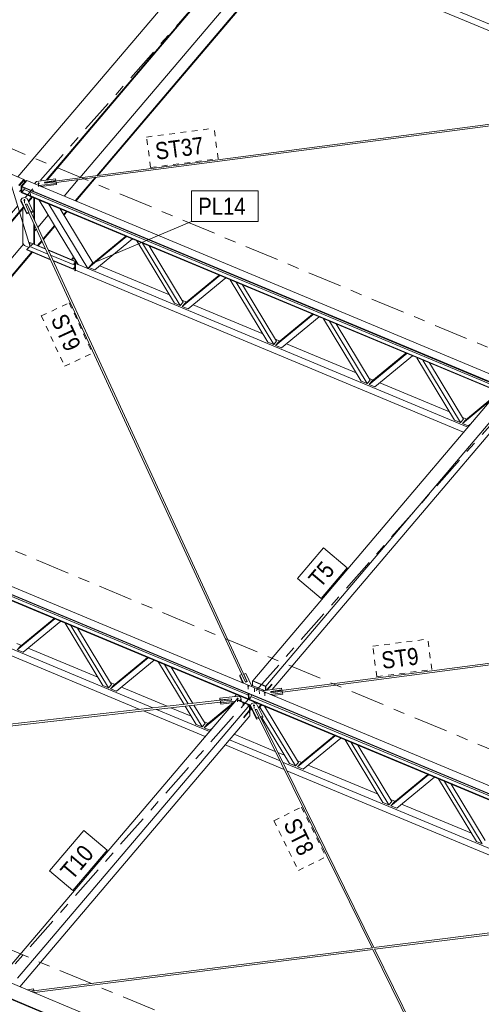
# Model space of a CAD drawing. Header units: millimetres. Extents: x -698 to 216, y -34 to 576.
# Tile 62 of 88: x -119 to -78, y 116 to 202. Entities that reach past the tile are written whole.
import ezdxf

# ---------------------------------------------------------------- set-up
doc = ezdxf.new("R2010")
doc.units = ezdxf.units.MM
for name, pattern in [('XKITLINE00', [0]), ('XKITLINE02', [4, 2, -2]), ('XKITLINE03', [6, 3, -1, 1, -1]), ('XKITLINE04', [3, 0.5, -0.5, 0.5, -0.5, 0.5, -0.5])]:
    doc.linetypes.add(name, pattern=pattern)
for name, color, linetype, lineweight in [('Element', 2, 'Continuous', 0), ('Spoina', 1, 'Continuous', 0), ('Znak elementu', 2, 'Continuous', 0), ('Śruba', 3, 'Continuous', 0)]:
    doc.layers.add(name, color=color, linetype=linetype, lineweight=lineweight)
doc.styles.add('ARIAL', font='ARIAL.TTF')

msp = doc.modelspace()

# ---------------------------------------------------------------- hatches: boundary and pattern name
at = {"layer": 'Śruba'}
for points in [[(-117.099, 187.683), (-117.108, 187.684), (-117.117, 187.685), (-117.125, 187.687), (-117.134, 187.69), (-117.141, 187.693), (-117.149, 187.696), (-117.156, 187.701), (-117.162, 187.705), (-117.167, 187.71), (-117.172, 187.715), (-117.176, 187.721), (-117.179, 187.727), (-117.181, 187.733), (-117.183, 187.739), (-117.183, 187.746), (-117.183, 187.752), (-117.182, 187.758), (-117.18, 187.765), (-117.177, 187.771), (-117.173, 187.777), (-117.169, 187.782), (-117.164, 187.787), (-117.158, 187.792), (-117.151, 187.797), (-117.144, 187.801), (-117.136, 187.804), (-117.128, 187.807), (-117.12, 187.809), (-117.111, 187.811), (-117.102, 187.812), (-117.093, 187.813), (-117.084, 187.813), (-117.075, 187.812), (-117.067, 187.811), (-117.058, 187.809), (-117.05, 187.806), (-117.042, 187.803), (-117.035, 187.799), (-117.028, 187.795), (-117.022, 187.791), (-117.016, 187.786), (-117.012, 187.78), (-117.008, 187.775), (-117.005, 187.769), (-117.002, 187.763), (-117.001, 187.756), (-117, 187.75), (-117, 187.744), (-117.002, 187.737), (-117.004, 187.731), (-117.007, 187.725), (-117.01, 187.719), (-117.015, 187.714), (-117.02, 187.708), (-117.026, 187.703), (-117.033, 187.699), (-117.04, 187.695), (-117.047, 187.692), (-117.055, 187.689), (-117.064, 187.686), (-117.072, 187.685), (-117.081, 187.684), (-117.09, 187.683)], [(-118.342, 186.213), (-118.35, 186.214), (-118.359, 186.215), (-118.368, 186.217), (-118.376, 186.22), (-118.384, 186.223), (-118.391, 186.227), (-118.398, 186.231), (-118.404, 186.235), (-118.409, 186.24), (-118.414, 186.246), (-118.418, 186.251), (-118.421, 186.257), (-118.424, 186.263), (-118.425, 186.27), (-118.426, 186.276), (-118.425, 186.282), (-118.424, 186.289), (-118.422, 186.295), (-118.419, 186.301), (-118.416, 186.307), (-118.411, 186.312), (-118.406, 186.318), (-118.4, 186.322), (-118.393, 186.327), (-118.386, 186.331), (-118.379, 186.334), (-118.371, 186.337), (-118.362, 186.34), (-118.353, 186.341), (-118.345, 186.342), (-118.336, 186.343), (-118.327, 186.343), (-118.318, 186.342), (-118.309, 186.341), (-118.3, 186.339), (-118.292, 186.336), (-118.284, 186.333), (-118.277, 186.33), (-118.27, 186.325), (-118.264, 186.321), (-118.259, 186.316), (-118.254, 186.311), (-118.25, 186.305), (-118.247, 186.299), (-118.245, 186.293), (-118.243, 186.287), (-118.242, 186.28), (-118.243, 186.274), (-118.244, 186.268), (-118.246, 186.261), (-118.249, 186.255), (-118.253, 186.249), (-118.257, 186.244), (-118.262, 186.239), (-118.268, 186.234), (-118.275, 186.229), (-118.282, 186.225), (-118.29, 186.222), (-118.298, 186.219), (-118.306, 186.217), (-118.315, 186.215), (-118.324, 186.214), (-118.333, 186.213)], [(-117.814, 186.768), (-117.825, 186.77), (-117.835, 186.773), (-117.844, 186.778), (-117.852, 186.784), (-117.857, 186.791), (-117.861, 186.799), (-117.862, 186.807), (-117.861, 186.815), (-117.858, 186.823), (-117.853, 186.83), (-117.846, 186.837), (-117.837, 186.842), (-117.827, 186.846), (-117.816, 186.849), (-117.805, 186.85), (-117.793, 186.849), (-117.782, 186.847), (-117.772, 186.843), (-117.763, 186.838), (-117.756, 186.832), (-117.75, 186.825), (-117.747, 186.818), (-117.746, 186.81), (-117.746, 186.802), (-117.75, 186.794), (-117.755, 186.787), (-117.762, 186.78), (-117.771, 186.775), (-117.781, 186.771), (-117.792, 186.768), (-117.803, 186.767)], [(-117.689, 182.33), (-117.682, 182.321), (-117.677, 182.312), (-117.673, 182.303), (-117.671, 182.294), (-117.671, 182.286), (-117.673, 182.279), (-117.677, 182.273), (-117.683, 182.268), (-117.69, 182.265), (-117.698, 182.264), (-117.707, 182.265), (-117.716, 182.267), (-117.726, 182.271), (-117.736, 182.277), (-117.745, 182.284), (-117.753, 182.292), (-117.76, 182.301), (-117.765, 182.31), (-117.769, 182.319), (-117.771, 182.328), (-117.77, 182.336), (-117.768, 182.344), (-117.765, 182.35), (-117.759, 182.354), (-117.752, 182.357), (-117.744, 182.358), (-117.735, 182.358), (-117.725, 182.355), (-117.716, 182.351), (-117.706, 182.345), (-117.697, 182.338)], [(-113.928, 180.759), (-113.921, 180.751), (-113.916, 180.741), (-113.912, 180.732), (-113.91, 180.723), (-113.911, 180.715), (-113.913, 180.708), (-113.916, 180.702), (-113.922, 180.697), (-113.929, 180.694), (-113.937, 180.693), (-113.946, 180.694), (-113.956, 180.696), (-113.965, 180.7), (-113.975, 180.706), (-113.984, 180.713), (-113.992, 180.721), (-113.999, 180.73), (-114.004, 180.739), (-114.008, 180.748), (-114.01, 180.757), (-114.01, 180.765), (-114.008, 180.773), (-114.004, 180.779), (-113.998, 180.783), (-113.991, 180.786), (-113.983, 180.787), (-113.974, 180.787), (-113.965, 180.784), (-113.955, 180.78), (-113.945, 180.774), (-113.936, 180.767)], [(-98.683, 143.515), (-98.692, 143.516), (-98.701, 143.517), (-98.709, 143.519), (-98.718, 143.522), (-98.725, 143.525), (-98.733, 143.528), (-98.74, 143.532), (-98.746, 143.537), (-98.751, 143.542), (-98.756, 143.547), (-98.76, 143.553), (-98.763, 143.559), (-98.765, 143.565), (-98.767, 143.571), (-98.767, 143.578), (-98.767, 143.584), (-98.766, 143.59), (-98.764, 143.597), (-98.761, 143.603), (-98.757, 143.608), (-98.753, 143.614), (-98.748, 143.619), (-98.742, 143.624), (-98.735, 143.629), (-98.728, 143.632), (-98.72, 143.636), (-98.712, 143.639), (-98.704, 143.641), (-98.695, 143.643), (-98.686, 143.644), (-98.677, 143.645), (-98.668, 143.644), (-98.659, 143.644), (-98.651, 143.642), (-98.642, 143.64), (-98.634, 143.638), (-98.626, 143.635), (-98.619, 143.631), (-98.612, 143.627), (-98.606, 143.622), (-98.6, 143.617), (-98.596, 143.612), (-98.592, 143.606), (-98.588, 143.601), (-98.586, 143.594), (-98.585, 143.588), (-98.584, 143.582), (-98.584, 143.575), (-98.586, 143.569), (-98.588, 143.563), (-98.591, 143.557), (-98.594, 143.551), (-98.599, 143.545), (-98.604, 143.54), (-98.61, 143.535), (-98.616, 143.531), (-98.624, 143.527), (-98.631, 143.524), (-98.639, 143.521), (-98.648, 143.518), (-98.656, 143.517), (-98.665, 143.515), (-98.674, 143.515)], [(-97.229, 142.908), (-97.238, 142.908), (-97.247, 142.91), (-97.255, 142.912), (-97.264, 142.914), (-97.271, 142.917), (-97.279, 142.921), (-97.286, 142.925), (-97.292, 142.93), (-97.297, 142.935), (-97.302, 142.94), (-97.306, 142.946), (-97.309, 142.952), (-97.311, 142.958), (-97.313, 142.964), (-97.313, 142.97), (-97.313, 142.977), (-97.312, 142.983), (-97.31, 142.989), (-97.307, 142.995), (-97.303, 143.001), (-97.299, 143.007), (-97.294, 143.012), (-97.288, 143.017), (-97.281, 143.021), (-97.274, 143.025), (-97.266, 143.029), (-97.258, 143.031), (-97.25, 143.034), (-97.241, 143.036), (-97.232, 143.037), (-97.223, 143.037), (-97.214, 143.037), (-97.205, 143.036), (-97.197, 143.035), (-97.188, 143.033), (-97.18, 143.031), (-97.172, 143.027), (-97.165, 143.024), (-97.158, 143.02), (-97.152, 143.015), (-97.146, 143.01), (-97.142, 143.005), (-97.138, 142.999), (-97.135, 142.993), (-97.132, 142.987), (-97.131, 142.981), (-97.13, 142.975), (-97.13, 142.968), (-97.132, 142.962), (-97.134, 142.956), (-97.137, 142.95), (-97.14, 142.944), (-97.145, 142.938), (-97.15, 142.933), (-97.156, 142.928), (-97.163, 142.924), (-97.17, 142.92), (-97.177, 142.916), (-97.185, 142.913), (-97.194, 142.911), (-97.202, 142.909), (-97.211, 142.908), (-97.22, 142.908)], [(-99.619, 142.4), (-99.628, 142.401), (-99.637, 142.403), (-99.646, 142.404), (-99.654, 142.407), (-99.662, 142.41), (-99.669, 142.414), (-99.676, 142.418), (-99.682, 142.422), (-99.687, 142.427), (-99.692, 142.433), (-99.696, 142.438), (-99.699, 142.444), (-99.701, 142.45), (-99.703, 142.457), (-99.703, 142.463), (-99.703, 142.469), (-99.702, 142.476), (-99.7, 142.482), (-99.697, 142.488), (-99.693, 142.494), (-99.689, 142.499), (-99.684, 142.505), (-99.678, 142.51), (-99.671, 142.514), (-99.664, 142.518), (-99.656, 142.521), (-99.648, 142.524), (-99.64, 142.527), (-99.631, 142.528), (-99.622, 142.53), (-99.613, 142.53), (-99.604, 142.53), (-99.595, 142.529), (-99.587, 142.528), (-99.578, 142.526), (-99.57, 142.523), (-99.562, 142.52), (-99.555, 142.517), (-99.548, 142.513), (-99.542, 142.508), (-99.536, 142.503), (-99.532, 142.498), (-99.528, 142.492), (-99.525, 142.486), (-99.522, 142.48), (-99.521, 142.474), (-99.52, 142.467), (-99.521, 142.461), (-99.522, 142.455), (-99.524, 142.448), (-99.527, 142.442), (-99.53, 142.437), (-99.535, 142.431), (-99.54, 142.426), (-99.546, 142.421), (-99.553, 142.416), (-99.56, 142.412), (-99.567, 142.409), (-99.575, 142.406), (-99.584, 142.404), (-99.592, 142.402), (-99.601, 142.401), (-99.61, 142.4)], [(-99.133, 142.08), (-99.14, 142.08), (-99.147, 142.081), (-99.154, 142.083), (-99.161, 142.085), (-99.167, 142.087), (-99.173, 142.09), (-99.179, 142.094), (-99.184, 142.098), (-99.188, 142.102), (-99.192, 142.106), (-99.195, 142.111), (-99.198, 142.115), (-99.2, 142.12), (-99.201, 142.126), (-99.201, 142.131), (-99.201, 142.136), (-99.2, 142.141), (-99.199, 142.146), (-99.196, 142.151), (-99.193, 142.156), (-99.19, 142.161), (-99.185, 142.165), (-99.18, 142.169), (-99.175, 142.172), (-99.169, 142.176), (-99.163, 142.179), (-99.156, 142.181), (-99.149, 142.183), (-99.142, 142.184), (-99.135, 142.185), (-99.128, 142.186), (-99.12, 142.186), (-99.113, 142.185), (-99.106, 142.184), (-99.099, 142.182), (-99.092, 142.18), (-99.086, 142.178), (-99.08, 142.175), (-99.074, 142.171), (-99.069, 142.168), (-99.065, 142.163), (-99.061, 142.159), (-99.058, 142.154), (-99.055, 142.15), (-99.053, 142.145), (-99.052, 142.139), (-99.051, 142.134), (-99.052, 142.129), (-99.053, 142.124), (-99.054, 142.119), (-99.057, 142.114), (-99.06, 142.109), (-99.063, 142.105), (-99.068, 142.1), (-99.073, 142.096), (-99.078, 142.093), (-99.084, 142.089), (-99.09, 142.087), (-99.097, 142.084), (-99.104, 142.082), (-99.111, 142.081), (-99.118, 142.08), (-99.125, 142.079)], [(-98.705, 141.901), (-98.712, 141.902), (-98.72, 141.903), (-98.727, 141.904), (-98.733, 141.906), (-98.74, 141.909), (-98.746, 141.912), (-98.751, 141.915), (-98.756, 141.919), (-98.761, 141.923), (-98.765, 141.927), (-98.768, 141.932), (-98.77, 141.937), (-98.772, 141.942), (-98.774, 141.947), (-98.774, 141.952), (-98.774, 141.957), (-98.773, 141.963), (-98.771, 141.968), (-98.769, 141.973), (-98.766, 141.977), (-98.762, 141.982), (-98.758, 141.986), (-98.753, 141.99), (-98.748, 141.994), (-98.742, 141.997), (-98.735, 142), (-98.729, 142.002), (-98.722, 142.004), (-98.715, 142.006), (-98.708, 142.007), (-98.7, 142.007), (-98.693, 142.007), (-98.686, 142.006), (-98.678, 142.005), (-98.671, 142.004), (-98.665, 142.002), (-98.658, 141.999), (-98.652, 141.996), (-98.647, 141.993), (-98.642, 141.989), (-98.637, 141.985), (-98.633, 141.981), (-98.63, 141.976), (-98.628, 141.971), (-98.626, 141.966), (-98.625, 141.961), (-98.624, 141.956), (-98.624, 141.951), (-98.625, 141.945), (-98.627, 141.94), (-98.629, 141.935), (-98.632, 141.931), (-98.636, 141.926), (-98.64, 141.922), (-98.645, 141.918), (-98.651, 141.914), (-98.656, 141.911), (-98.663, 141.908), (-98.669, 141.906), (-98.676, 141.904), (-98.683, 141.902), (-98.69, 141.901), (-98.698, 141.901)], [(-98.178, 141.799), (-98.187, 141.8), (-98.196, 141.802), (-98.204, 141.804), (-98.212, 141.806), (-98.22, 141.809), (-98.227, 141.813), (-98.234, 141.817), (-98.24, 141.821), (-98.246, 141.826), (-98.251, 141.832), (-98.254, 141.837), (-98.258, 141.843), (-98.26, 141.849), (-98.261, 141.856), (-98.262, 141.862), (-98.262, 141.868), (-98.261, 141.875), (-98.259, 141.881), (-98.256, 141.887), (-98.252, 141.893), (-98.247, 141.898), (-98.242, 141.904), (-98.236, 141.909), (-98.23, 141.913), (-98.223, 141.917), (-98.215, 141.92), (-98.207, 141.923), (-98.198, 141.926), (-98.19, 141.927), (-98.181, 141.929), (-98.172, 141.929), (-98.163, 141.929), (-98.154, 141.928), (-98.145, 141.927), (-98.137, 141.925), (-98.129, 141.922), (-98.121, 141.919), (-98.113, 141.916), (-98.107, 141.912), (-98.101, 141.907), (-98.095, 141.902), (-98.09, 141.897), (-98.086, 141.891), (-98.083, 141.885), (-98.081, 141.879), (-98.079, 141.873), (-98.079, 141.866), (-98.079, 141.86), (-98.08, 141.854), (-98.082, 141.847), (-98.085, 141.841), (-98.089, 141.836), (-98.093, 141.83), (-98.099, 141.825), (-98.105, 141.82), (-98.111, 141.815), (-98.118, 141.811), (-98.126, 141.808), (-98.134, 141.805), (-98.142, 141.803), (-98.151, 141.801), (-98.16, 141.8), (-98.169, 141.799)]]:
    msp.add_hatch(color=256, dxfattribs=at).paths.add_polyline_path(points, flags=17)

# ---------------------------------------------------------------- linework, layer by layer
at = {"layer": 'Element', "linetype": 'XKITLINE00', "lineweight": 0}
for p, q in [((-203.625, 223.707), (-118.391, 188.104)), ((-118.896, 188.316), (-100.035, 210.544)), ((-116.436, 188.031), (-98.04, 209.71)), ((-116.344, 188.043), (-98.038, 209.616)), ((-91.149, 206.847), (-62.518, 194.887)), ((-90.119, 207.021), (-61.415, 195.031)), ((-113.474, 188.233), (-98.908, 205.396)), ((-111.987, 188.427), (-97.932, 204.988)), ((-111.894, 188.439), (-97.929, 204.894)), ((-116.561, 187.829), (-54.762, 195.9)), ((-115.544, 187.832), (-55.729, 195.644)), ((-118.391, 188.104), (-118.823, 187.595)), ((-118.822, 187.578), (-118.39, 188.087)), ((-118.333, 188.063), (-118.765, 187.554)), ((-118.623, 187.494), (-118.191, 188.003)), ((-118.566, 187.488), (-118.134, 187.997)), ((-118.39, 188.087), (-118.391, 188.104)), ((-118.39, 188.087), (-118.333, 188.063)), ((-118.328, 187.842), (-118.333, 188.063)), ((-118.191, 188.003), (-118.145, 187.984)), ((-118.134, 187.997), (-32.9, 152.394)), ((-117.397, 187.786), (-117.261, 187.923)), ((-117.395, 187.691), (-117.397, 187.786)), ((-117.372, 187.679), (-117.397, 187.786)), ((-117.261, 187.923), (-115.617, 188.138)), ((-115.583, 187.993), (-116.569, 187.864)), ((-116.569, 187.864), (-116.547, 187.771)), ((-116.547, 187.771), (-115.561, 187.9)), ((-115.617, 188.138), (-115.583, 187.993)), ((-115.582, 187.957), (-115.583, 187.993)), ((-115.561, 187.9), (-115.526, 187.755)), ((-114.841, 186.622), (-113.598, 188.086)), ((-113.865, 186.214), (-112.111, 188.28)), ((-113.804, 186.189), (-112.019, 188.292)), ((-118.616, 187.186), (-118.753, 187.024)), ((-118.611, 186.964), (-118.623, 187.494)), ((-118.623, 187.494), (-118.566, 187.47)), ((-118.611, 186.964), (-118.554, 186.941)), ((-33.332, 151.885), (-118.566, 187.488)), ((-118.566, 187.488), (-118.565, 187.441)), ((-118.554, 186.941), (-118.566, 187.47)), ((-33.331, 151.838), (-118.565, 187.441)), ((-118.349, 187.212), (-118.554, 186.97)), ((-33.32, 151.367), (-118.554, 186.97)), ((-118.554, 186.97), (-118.553, 186.923)), ((-33.319, 151.32), (-118.553, 186.923)), ((-118.352, 187.352), (-118.349, 187.212)), ((-118.349, 187.212), (-75.886, 169.475)), ((-117.394, 187.688), (-117.395, 187.691)), ((-115.526, 187.755), (-117.071, 187.553)), ((-116.899, 187.481), (-115.524, 187.661)), ((-116.841, 187.457), (-116.81, 187.493)), ((-115.524, 187.661), (-115.526, 187.755)), ((-118.65, 186.295), (-118.543, 186.445)), ((-118.648, 186.201), (-118.65, 186.295)), ((-118.136, 185.179), (-118.65, 186.295)), ((-118.648, 186.201), (-118.134, 185.085)), ((-118.543, 186.445), (-118.305, 186.502)), ((-118.305, 186.502), (-118.095, 186.429)), ((-118.095, 186.429), (-117.581, 185.313)), ((-117.99, 186.2), (-117.684, 186.56)), ((-117.961, 186.137), (-117.623, 186.535)), ((-117.491, 184.598), (-117.491, 186.479)), ((-117.44, 184.485), (-117.44, 186.458)), ((-117.04, 186.291), (-117.041, 186.289)), ((-117.041, 186.289), (-116.178, 185.929)), ((-117.041, 186.289), (-113.624, 180.626)), ((-139.597, 160.735), (-118.416, 185.697)), ((-139.537, 160.71), (-118.387, 185.635)), ((-118.467, 185.54), (-118.467, 182.474)), ((-118.246, 185.896), (-118.212, 185.905)), ((-118.246, 185.896), (-117.938, 185.227)), ((-118.234, 185.883), (-118.237, 185.876)), ((-118.205, 185.911), (-118.234, 185.883)), ((-118.165, 185.928), (-118.205, 185.911)), ((-118.126, 185.928), (-118.165, 185.928)), ((-117.938, 185.227), (-118.136, 185.179)), ((-118.097, 185.913), (-118.126, 185.928)), ((-118.122, 185.926), (-118.088, 185.934)), ((-98.781, 143.957), (-118.097, 185.913)), ((-118.087, 185.891), (-118.088, 185.934)), ((-117.78, 185.265), (-118.088, 185.934)), ((-117.936, 185.132), (-117.938, 185.227)), ((-117.581, 185.313), (-117.78, 185.265)), ((-117.779, 185.221), (-117.78, 185.265)), ((-117.757, 185.175), (-117.579, 185.218)), ((-117.579, 185.218), (-117.581, 185.313)), ((-116.178, 185.929), (-116.177, 185.93)), ((-116.178, 185.929), (-112.76, 180.266)), ((-112.328, 180.757), (-115.206, 185.525)), ((-114.891, 185.004), (-114.648, 185.292)), ((-114.857, 184.948), (-114.587, 185.266)), ((-118.134, 185.085), (-118.136, 185.179)), ((-118.134, 185.085), (-117.936, 185.132)), ((-99.25, 144.588), (-117.937, 185.176)), ((-117.163, 183.885), (-116.244, 184.968)), ((-117.491, 182.417), (-117.491, 184.208)), ((-117.44, 182.395), (-117.44, 184.096)), ((-117.44, 183.559), (-117.279, 183.748)), ((-116.698, 182.875), (-115.694, 184.058)), ((-116.669, 182.812), (-115.66, 184.001)), ((-117.193, 182.292), (-116.815, 182.738)), ((-117.132, 182.267), (-116.786, 182.675)), ((-112.674, 180.364), (-109.365, 183.085)), ((-112.414, 180.658), (-109.43, 183.112)), ((-108.847, 182.868), (-112.156, 180.148)), ((-105.162, 177.226), (-108.471, 182.711)), ((-137.539, 159.875), (-118.416, 182.409)), ((-136.563, 159.468), (-117.673, 181.727)), ((-118.467, 182.474), (-118.325, 182.293)), ((-118.325, 182.293), (-117.932, 182.129)), ((-117.863, 182.207), (-118.11, 181.928)), ((-118.11, 181.928), (-116.044, 181.065)), ((-118.11, 181.928), (-118.11, 181.91)), ((-118.11, 181.91), (-116.034, 181.043)), ((-117.85, 182.567), (-117.863, 182.552)), ((-117.863, 182.552), (-116.459, 181.965)), ((-117.863, 182.552), (-117.863, 182.207)), ((-117.863, 182.207), (-116.262, 181.539)), ((-117.85, 182.567), (-116.47, 181.99)), ((-116.248, 181.897), (-113.805, 180.877)), ((-116.237, 181.872), (-113.818, 180.862)), ((-104.644, 177.01), (-107.953, 182.495)), ((-107.369, 182.251), (-104.384, 177.304)), ((-136.503, 159.442), (-117.612, 181.702)), ((-116.04, 181.446), (-113.91, 180.556)), ((-115.822, 180.972), (-114.064, 180.238)), ((-115.812, 180.95), (-114.064, 180.22)), ((-114.125, 181.162), (-114.073, 181.221)), ((-113.886, 181.062), (-114.125, 181.162)), ((-114.125, 181.162), (-114.125, 181.011)), ((-114.073, 181.221), (-113.951, 181.17)), ((-113.91, 180.743), (-113.782, 180.888)), ((-113.805, 180.877), (-113.818, 180.862)), ((-113.818, 180.847), (-113.818, 180.862)), ((-113.805, 180.862), (-113.805, 180.877)), ((-114.064, 180.238), (-113.91, 180.413)), ((-114.064, 180.22), (-113.91, 180.395)), ((-114.064, 180.22), (-114.064, 180.238)), ((-113.91, 180.078), (-113.91, 180.743)), ((-113.91, 180.743), (-113.867, 180.725)), ((-113.867, 180.06), (-113.91, 180.078)), ((-113.867, 180.725), (-113.758, 180.849)), ((-113.867, 180.725), (-113.867, 180.06)), ((-113.867, 180.06), (-113.826, 180.107)), ((-113.747, 180.831), (-113.845, 180.719)), ((-113.845, 180.719), (-113.624, 180.627)), ((-113.845, 180.719), (-113.845, 180.115)), ((-113.845, 180.115), (-79.759, 165.877)), ((-112.76, 180.266), (-113.624, 180.626)), ((-112.815, 180.289), (-79.38, 166.323)), ((-112.76, 180.266), (-112.674, 180.364)), ((-112.674, 180.364), (-112.414, 180.658)), ((-112.156, 180.148), (-112.674, 180.364)), ((-112.673, 180.365), (-112.328, 180.757)), ((-112.328, 180.757), (-112.306, 180.747)), ((-111.723, 180.504), (-105.595, 177.944)), ((-104.471, 176.938), (-101.162, 179.659)), ((-104.212, 177.232), (-101.228, 179.686)), ((-100.644, 179.442), (-103.954, 176.722)), ((-96.959, 173.8), (-100.268, 179.285)), ((-96.441, 173.584), (-99.75, 179.069)), ((-99.166, 178.825), (-96.182, 173.878)), ((-104.492, 177.484), (-104.104, 177.321)), ((-104.644, 177.01), (-105.162, 177.226)), ((-104.384, 177.304), (-104.644, 177.01)), ((-104.471, 176.938), (-104.212, 177.232)), ((-103.954, 176.722), (-104.471, 176.938)), ((-103.521, 177.078), (-97.392, 174.518)), ((-96.269, 173.512), (-92.96, 176.233)), ((-96.01, 173.806), (-93.025, 176.26)), ((-92.442, 176.016), (-95.751, 173.296)), ((-88.757, 170.374), (-92.066, 175.859)), ((-88.239, 170.158), (-91.548, 175.643)), ((-90.964, 175.399), (-87.98, 170.452)), ((-96.29, 174.058), (-95.902, 173.895)), ((-96.441, 173.584), (-96.959, 173.8)), ((-96.182, 173.878), (-96.441, 173.584)), ((-96.269, 173.512), (-96.01, 173.806)), ((-95.751, 173.296), (-96.269, 173.512)), ((-95.318, 173.652), (-89.19, 171.092)), ((-88.067, 170.086), (-84.758, 172.806)), ((-87.807, 170.38), (-84.823, 172.834)), ((-84.24, 172.59), (-87.549, 169.869)), ((-80.555, 166.948), (-83.864, 172.433)), ((-80.037, 166.732), (-83.346, 172.217)), ((-82.762, 171.973), (-79.777, 167.026)), ((-88.088, 170.631), (-87.699, 170.469)), ((-88.239, 170.158), (-88.757, 170.374)), ((-87.98, 170.452), (-88.239, 170.158)), ((-88.067, 170.086), (-87.807, 170.38)), ((-87.549, 169.869), (-88.067, 170.086)), ((-87.116, 170.225), (-80.988, 167.666)), ((-98.285, 144.043), (-77.006, 169.12)), ((-79.865, 166.66), (-77.317, 168.754)), ((-79.605, 166.954), (-77.184, 168.945)), ((-75.866, 168.644), (-97.145, 143.567)), ((-75.845, 167.702), (-96.58, 143.266)), ((-79.777, 167.026), (-80.037, 166.732)), ((-79.886, 167.205), (-79.497, 167.043)), ((-80.037, 166.732), (-80.555, 166.948)), ((-79.865, 166.66), (-79.605, 166.954)), ((-79.347, 166.443), (-79.865, 166.66)), ((-79.119, 166.63), (-79.347, 166.443)), ((-140.83, 161.25), (-55.596, 125.647)), ((-56.028, 125.138), (-141.262, 160.741)), ((-56.027, 125.091), (-141.261, 160.694)), ((-56.016, 124.62), (-141.25, 160.223)), ((-56.015, 124.573), (-141.249, 160.176)), ((-141.045, 160.465), (-98.667, 142.763)), ((-136.541, 153.368), (-108.184, 141.523)), ((-135.511, 153.542), (-107.047, 141.652)), ((-96.695, 143.076), (-34.894, 151.162)), ((-95.672, 143.046), (-35.857, 150.873)), ((-118.965, 146.765), (-115.656, 149.485)), ((-118.706, 147.059), (-115.721, 149.512)), ((-115.138, 149.269), (-118.447, 146.548)), ((-111.453, 143.627), (-114.762, 149.112)), ((-110.935, 143.41), (-114.244, 148.895)), ((-113.66, 148.651), (-110.676, 143.705)), ((-118.986, 147.31), (-118.598, 147.148)), ((-118.965, 146.765), (-118.706, 147.059)), ((-118.447, 146.548), (-118.965, 146.765)), ((-118.014, 146.904), (-111.886, 144.344)), ((-110.763, 143.338), (-107.454, 146.059)), ((-110.503, 143.633), (-107.519, 146.086)), ((-106.936, 145.843), (-110.245, 143.122)), ((-104.314, 141.964), (-106.56, 145.686)), ((-103.952, 142.005), (-106.042, 145.469)), ((-103.543, 142.052), (-105.458, 145.225)), ((-99.428, 144.545), (-99.23, 144.593)), ((-99.426, 144.451), (-99.428, 144.545)), ((-99.093, 143.816), (-99.428, 144.545)), ((-99.23, 144.593), (-98.922, 143.923)), ((-99.072, 144.631), (-98.874, 144.679)), ((-99.071, 144.588), (-99.072, 144.631)), ((-98.764, 143.962), (-99.072, 144.631)), ((-98.874, 144.679), (-98.36, 143.563)), ((-110.676, 143.705), (-110.935, 143.41)), ((-110.784, 143.884), (-110.395, 143.722)), ((-99.144, 143.837), (-99.426, 144.451)), ((-98.922, 143.923), (-98.764, 143.962)), ((-98.887, 143.932), (-98.881, 143.938)), ((-98.881, 143.938), (-98.841, 143.955)), ((-98.841, 143.955), (-98.802, 143.956)), ((-98.802, 143.956), (-98.797, 143.953)), ((-98.404, 143.658), (-97.253, 143.178)), ((-98.302, 144.023), (-98.285, 144.043)), ((-97.162, 143.547), (-98.302, 144.023)), ((-98.293, 143.612), (-98.302, 144.023)), ((-97.145, 143.567), (-98.285, 144.043)), ((-97.145, 143.567), (-98.285, 144.043)), ((-96.617, 143.743), (-97.076, 143.201)), ((-96.629, 143.678), (-97.029, 143.207)), ((-96.615, 143.672), (-97.007, 143.21)), ((-96.63, 143.726), (-96.629, 143.678)), ((-96.629, 143.678), (-96.615, 143.672)), ((-96.615, 143.672), (-96.617, 143.743)), ((-110.935, 143.41), (-111.453, 143.627)), ((-110.763, 143.338), (-110.503, 143.633)), ((-110.245, 143.122), (-110.763, 143.338)), ((-109.812, 143.478), (-105.785, 141.796)), ((-99.848, 142.647), (-99.701, 142.821)), ((-98.659, 142.439), (-98.67, 142.903)), ((-98.613, 142.879), (-98.602, 142.415)), ((-98.402, 142.772), (-98.402, 142.791)), ((-98.36, 143.563), (-98.389, 143.522)), ((-98.359, 143.509), (-98.36, 143.563)), ((-97.431, 143.122), (-97.394, 143.159)), ((-97.394, 143.159), (-95.75, 143.374)), ((-97.162, 143.547), (-97.145, 143.567)), ((-97.154, 143.191), (-97.162, 143.547)), ((-97.136, 143.193), (-97.145, 143.567)), ((-97.136, 143.193), (-97.145, 143.567)), ((-95.653, 142.968), (-96.727, 142.828)), ((-95.716, 143.229), (-96.702, 143.1)), ((-96.702, 143.1), (-96.674, 142.984)), ((-96.696, 143.075), (-96.695, 143.076)), ((-96.695, 143.076), (-96.688, 143.055)), ((-96.688, 143.055), (-96.681, 143.019)), ((-96.681, 143.019), (-96.68, 143.01)), ((-96.674, 142.984), (-95.688, 143.113)), ((-96.555, 142.756), (-95.651, 142.874)), ((-95.75, 143.374), (-95.716, 143.229)), ((-95.715, 143.204), (-95.716, 143.229)), ((-95.688, 143.113), (-95.653, 142.968)), ((-95.651, 142.874), (-95.653, 142.968)), ((-131.321, 138.886), (-100.154, 142.438)), ((-131.228, 138.734), (-101.124, 142.164)), ((-120.074, 118.365), (-99.702, 142.373)), ((-102.561, 139.912), (-100.013, 142.007)), ((-102.301, 140.207), (-99.972, 142.121)), ((-101.179, 142.495), (-99.53, 142.683)), ((-101.177, 142.401), (-101.179, 142.495)), ((-101.149, 142.35), (-101.179, 142.495)), ((-101.161, 142.323), (-101.177, 142.401)), ((-100.16, 142.462), (-101.149, 142.35)), ((-101.149, 142.324), (-101.149, 142.35)), ((-101.126, 142.233), (-100.136, 142.346)), ((-101.123, 142.139), (-101.126, 142.233)), ((-101.096, 142.088), (-101.126, 142.233)), ((-101.093, 141.993), (-101.123, 142.139)), ((-99.821, 142.233), (-101.096, 142.088)), ((-101.093, 141.993), (-101.096, 142.088)), ((-99.91, 142.128), (-101.093, 141.993)), ((-100.159, 142.437), (-100.16, 142.462)), ((-100.155, 142.438), (-100.16, 142.462)), ((-100.148, 142.417), (-100.154, 142.438)), ((-100.142, 142.381), (-100.148, 142.417)), ((-100.138, 142.346), (-100.142, 142.381)), ((-100.136, 142.346), (-100.141, 142.371)), ((-99.685, 142.393), (-99.702, 142.373)), ((-98.562, 141.897), (-99.702, 142.373)), ((-99.702, 142.373), (-98.562, 141.897)), ((-98.545, 141.917), (-99.685, 142.393)), ((-99.53, 142.683), (-99.341, 142.585)), ((-99.305, 142.411), (-99.433, 142.288)), ((-99.363, 142.259), (-99.303, 142.317)), ((-99.341, 142.585), (-99.305, 142.411)), ((-99.303, 142.317), (-99.305, 142.411)), ((-98.659, 142.439), (-98.602, 142.415)), ((-98.602, 142.415), (-98.486, 142.552)), ((-98.545, 141.917), (-98.562, 141.897)), ((-98.535, 141.482), (-98.545, 141.917)), ((-98.487, 141.877), (-98.384, 142.028)), ((-98.486, 142.552), (-98.402, 142.772)), ((-98.441, 142.669), (-56.023, 124.951)), ((-98.384, 142.028), (-98.148, 142.088)), ((-98.148, 142.088), (-97.936, 142.018)), ((-97.936, 142.018), (-97.39, 140.91)), ((-97.771, 141.683), (-97.563, 141.928)), ((-118.934, 117.889), (-98.562, 141.897)), ((-107.878, 141.395), (-102.455, 139.129)), ((-106.741, 141.524), (-102.076, 139.576)), ((-105.479, 141.668), (-103.684, 140.918)), ((-103.251, 140.201), (-104.222, 141.811)), ((-102.733, 139.984), (-103.86, 141.853)), ((-102.473, 140.278), (-103.451, 141.899)), ((-98.552, 141.461), (-99.071, 140.85)), ((-99.07, 140.802), (-98.46, 141.52)), ((-99.069, 140.78), (-98.551, 141.391)), ((-98.565, 141.397), (-98.551, 141.391)), ((-98.565, 141.397), (-98.551, 141.391)), ((-98.552, 141.461), (-98.562, 141.897)), ((-98.562, 141.897), (-98.552, 141.461)), ((-98.552, 141.461), (-98.535, 141.482)), ((-98.551, 141.391), (-98.533, 141.411)), ((-98.551, 141.391), (-98.541, 140.955)), ((-98.551, 141.391), (-98.541, 140.955)), ((-98.548, 141.417), (-98.533, 141.411)), ((-98.539, 141.646), (-98.386, 141.582)), ((-98.537, 141.552), (-98.328, 141.464)), ((-98.536, 141.504), (-98.506, 141.539)), ((-98.533, 141.411), (-98.523, 140.975)), ((-98.485, 141.782), (-98.487, 141.877)), ((-97.942, 140.768), (-98.487, 141.877)), ((-98.485, 141.782), (-97.939, 140.674)), ((-98.072, 141.484), (-98.037, 141.493)), ((-98.072, 141.484), (-97.745, 140.819)), ((-98.06, 141.47), (-98.062, 141.464)), ((-98.031, 141.499), (-98.06, 141.47)), ((-97.992, 141.516), (-98.031, 141.499)), ((-97.952, 141.518), (-97.992, 141.516)), ((-97.924, 141.503), (-97.952, 141.518)), ((-97.948, 141.516), (-97.914, 141.524)), ((-87.635, 120.591), (-97.924, 141.503)), ((-97.914, 141.482), (-97.914, 141.524)), ((-97.587, 140.859), (-97.914, 141.524)), ((-97.741, 141.622), (-97.503, 141.902)), ((-94.53, 136.558), (-97.65, 141.729)), ((-97.255, 141.799), (-94.271, 136.852)), ((-98.541, 140.955), (-118.739, 117.151)), ((-102.733, 139.984), (-103.251, 140.201)), ((-102.473, 140.278), (-102.733, 139.984)), ((-102.582, 140.458), (-102.193, 140.296)), ((-102.561, 139.912), (-102.301, 140.207)), ((-99.071, 140.85), (-99.069, 140.78)), ((-98.541, 140.955), (-98.523, 140.975)), ((-97.745, 140.819), (-97.942, 140.768)), ((-97.939, 140.674), (-97.942, 140.768)), ((-97.939, 140.674), (-97.743, 140.725)), ((-97.743, 140.725), (-97.745, 140.819)), ((-87.806, 120.569), (-97.744, 140.767)), ((-97.39, 140.91), (-97.587, 140.859)), ((-97.586, 140.817), (-97.587, 140.859)), ((-97.563, 140.771), (-97.388, 140.816)), ((-95.048, 136.774), (-97.473, 140.794)), ((-97.388, 140.816), (-97.39, 140.91)), ((-102.043, 139.696), (-102.561, 139.912)), ((-101.815, 139.883), (-102.043, 139.696)), ((-99.909, 139.342), (-96.301, 137.834)), ((-100.33, 138.846), (-95.885, 136.99)), ((-94.358, 136.486), (-91.049, 139.207)), ((-94.099, 136.78), (-91.114, 139.234)), ((-90.531, 138.99), (-93.84, 136.27)), ((-86.846, 133.348), (-90.155, 138.833)), ((-86.328, 133.132), (-89.637, 138.617)), ((-100.708, 138.4), (-95.511, 136.229)), ((-96.072, 137.739), (-95.481, 137.492)), ((-89.053, 138.373), (-86.069, 133.426)), ((-95.656, 136.894), (-63.871, 123.617)), ((-94.53, 136.558), (-95.048, 136.774)), ((-94.271, 136.852), (-94.53, 136.558)), ((-94.379, 137.032), (-93.991, 136.869)), ((-94.358, 136.486), (-94.099, 136.78)), ((-95.282, 136.133), (-64.98, 123.476)), ((-93.84, 136.27), (-94.358, 136.486)), ((-93.407, 136.626), (-87.279, 134.066)), ((-162.676, 135.504), (-77.442, 99.901)), ((-86.156, 133.06), (-82.847, 135.781)), ((-85.897, 133.354), (-82.912, 135.808)), ((-82.329, 135.564), (-85.638, 132.844)), ((-78.644, 129.922), (-81.953, 135.407)), ((-78.126, 129.706), (-81.435, 135.191)), ((-163.541, 134.486), (-78.306, 98.883)), ((-163.539, 134.427), (-78.305, 98.824)), ((-80.851, 134.947), (-77.866, 130)), ((-86.328, 133.132), (-86.846, 133.348)), ((-86.069, 133.426), (-86.328, 133.132)), ((-86.177, 133.606), (-85.788, 133.443)), ((-86.156, 133.06), (-85.897, 133.354)), ((-85.638, 132.844), (-86.156, 133.06)), ((-85.205, 133.2), (-79.077, 130.64)), ((-78.126, 129.706), (-78.644, 129.922)), ((-87.654, 120.588), (-57.588, 124.417)), ((-87.559, 120.437), (-58.552, 124.132)), ((-117.782, 116.751), (-87.74, 120.577)), ((-117.449, 116.63), (-87.73, 120.415)), ((-78.257, 101.162), (-87.731, 120.416)), ((-77.769, 100.538), (-87.586, 120.492)), ((-118.102, 116.885), (-117.525, 116.959)), ((-117.525, 116.959), (-117.491, 116.814)), ((-117.491, 116.814), (-117.828, 116.771)), ((-117.609, 116.679), (-117.464, 116.698)), ((-117.491, 116.788), (-117.491, 116.814)), ((-117.464, 116.698), (-117.444, 116.61))]:
    msp.add_line(p, q, dxfattribs=at)
at = {"layer": 'Spoina', "linetype": 'XKITLINE03', "lineweight": 0}
for p, q in [((-216.115, 75.51), (-15.522, 303.057)), ((-173.369, 57.655), (27.223, 285.202)), ((-121.026, 191.459), (-44.062, 159.311)), ((-128.338, 159.287), (-66.758, 133.564)), ((-170.575, 141.703), (-89.476, 107.827))]:
    msp.add_line(p, q, dxfattribs=at)
at = {"layer": 'Znak elementu', "linetype": 'XKITLINE04', "lineweight": 0}
for p, q in [((-107.605, 191.823), (-101.674, 192.597)), ((-101.324, 189.92), (-101.674, 192.597)), ((-107.255, 189.146), (-107.605, 191.823)), ((-107.255, 189.146), (-101.324, 189.92)), ((-116.847, 176.114), (-114.395, 177.243)), ((-114.395, 177.243), (-112.359, 172.82)), ((-116.847, 176.114), (-114.811, 171.691)), ((-114.811, 171.691), (-112.359, 172.82)), ((-87.738, 147.072), (-82.91, 147.703)), ((-82.56, 145.026), (-82.91, 147.703)), ((-87.387, 144.394), (-87.738, 147.072)), ((-87.387, 144.394), (-82.56, 145.026)), ((-96.423, 131.741), (-94, 132.933)), ((-94, 132.933), (-91.851, 128.564)), ((-96.423, 131.741), (-94.274, 127.372)), ((-94.274, 127.372), (-91.851, 128.564))]:
    msp.add_line(p, q, dxfattribs=at)
at = {"layer": 'Znak elementu', "linetype": 'XKITLINE00', "lineweight": 0}
for p, q in [((-117.836, 182.183), (-120.682, 191.459)), ((-103.669, 187.091), (-97.796, 187.091)), ((-103.669, 184.391), (-103.669, 187.091)), ((-97.796, 184.391), (-97.796, 187.091)), ((-112.329, 180.741), (-103.669, 184.391)), ((-103.669, 184.391), (-97.796, 184.391)), ((-94.338, 153.022), (-92.052, 155.717)), ((-89.993, 153.97), (-92.052, 155.717)), ((-92.279, 151.275), (-89.993, 153.97)), ((-92.279, 151.275), (-94.338, 153.022)), ((-116.127, 127.344), (-113.121, 130.887)), ((-111.062, 129.14), (-113.121, 130.887)), ((-114.069, 125.597), (-111.062, 129.14)), ((-114.069, 125.597), (-116.127, 127.344))]:
    msp.add_line(p, q, dxfattribs=at)
at = {"layer": 'Śruba', "linetype": 'XKITLINE00', "lineweight": 0}
for p, q in [((-117.094, 187.827), (-117.086, 187.474)), ((-118.336, 186.36), (-118.328, 186.007)), ((-117.801, 186.697), (-117.805, 186.873)), ((-117.774, 182.251), (-117.601, 182.448)), ((-113.852, 180.863), (-114.003, 180.691)), ((-98.678, 143.662), (-98.67, 143.309)), ((-97.224, 143.055), (-97.216, 142.701)), ((-99.614, 142.548), (-99.606, 142.194)), ((-99.121, 141.903), (-99.128, 142.197)), ((-98.694, 141.724), (-98.701, 142.019)), ((-98.172, 141.947), (-98.164, 141.593))]:
    msp.add_line(p, q, dxfattribs=at)
at = {"layer": 'Śruba', "linetype": 'XKITLINE02', "lineweight": 0}
for p, q in [((-117.559, 186.982), (-117.563, 187.158)), ((-98.127, 143.074), (-98.134, 143.368)), ((-97.7, 142.895), (-97.707, 143.19))]:
    msp.add_line(p, q, dxfattribs=at)

# ---------------------------------------------------------------- texts
at = {"layer": 'Znak elementu', "style": 'ARIAL', "width": 0.85}
for s, rotation, p in [('ST37', 7.44272, (-106.738, 189.818)), ('ST9', -65.27708, (-116.051, 175.82)), ('T5', 49.6869, (-92.349, 152.121)), ('ST9', 7.45418, (-86.87, 145.067)), ('ST8', -63.80458, (-95.62, 131.467)), ('T10', 49.6869, (-114.138, 126.443))]:
    msp.add_text(s, height=1.5, rotation=rotation, dxfattribs=at).set_placement(p)
msp.add_text('PL14', height=1.5, dxfattribs=at).set_placement((-103.069, 184.991))

doc.saveas('drawing.dxf')
